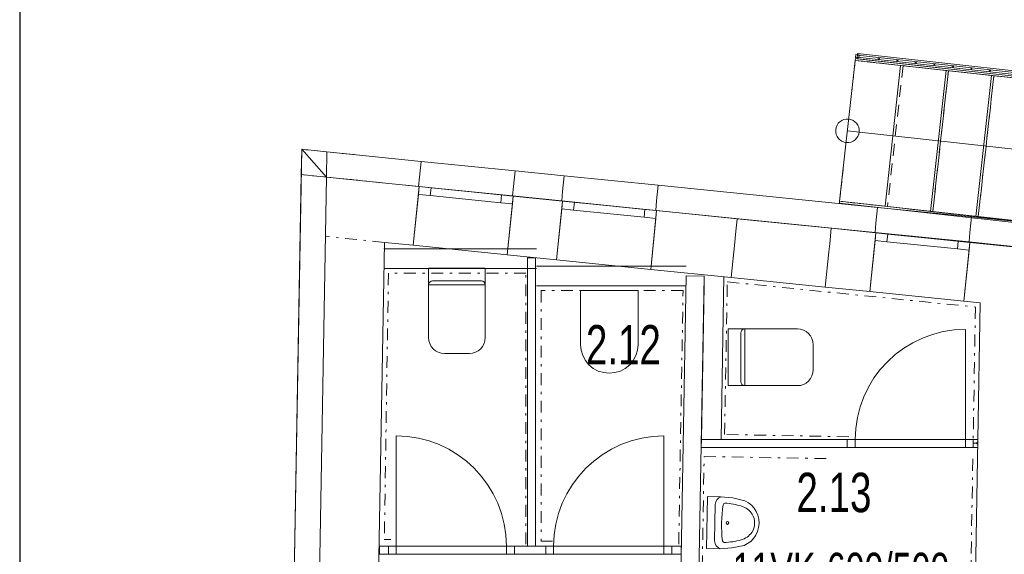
# Model space of a CAD drawing. Header units: millimetres. Extents: x 28262 to 240133, y -152087 to 56534.
# Tile 65 of 107: x 140325 to 146578, y -28456 to -25062. Entities that reach past the tile are written whole.
import ezdxf

# ---------------------------------------------------------------- set-up
doc = ezdxf.new("R2010")
doc.units = ezdxf.units.MM
doc.header["$MEASUREMENT"] = 0
for name, pattern in [('Čerchovaná S', [175, 75, -42.5, 15, -42.5]), ('čárkovaná 3', [75, 50, -25]), ('Čárkovaná S', [125, 75, -50])]:
    doc.linetypes.add(name, pattern=pattern)
for name, color, linetype, lineweight in [('--písmo', 7, 'Continuous', 25), ('--TOPEN_POPIS', 7, 'Continuous', 25), ('2D prvky - obecné', 7, 'Continuous', 9), ('Konstrukce - nosné', 7, 'Continuous', 9), ('Kresby a obrázky', 7, 'Continuous', 9), ('Nové_0', 7, 'Continuous', 9), ('Nové_Interiér - nábytek', 9, 'Continuous', 9), ('Nové_Interiér - schodiště', 7, 'Continuous', 9), ('Nové_Konstrukce - nosné', 7, 'Continuous', 9), ('Nové_Kresby a obrázky', 9, 'Continuous', 9), ('Nové_Otvory – Dveře', 7, 'Continuous', 9), ('Nové_Otvory – Okna', 7, 'Continuous', 9), ('Nové_Výplně – Řezové', 7, 'Continuous', 9)]:
    doc.layers.add(name, color=color, linetype=linetype, lineweight=lineweight)
doc.layers.add('NonPlottable_0', color=7, linetype='Continuous', lineweight=13, plot=False)
doc.styles.add('styl1', font='arial.ttf', dxfattribs={"width": 0.7, "height": 250})
doc.styles.add('styl5', font='arial.ttf', dxfattribs={"width": 0.7, "height": 220})

msp = doc.modelspace()

# ---------------------------------------------------------------- linework, layer by layer
at = {"layer": '--písmo'}
msp.add_line((140325.3, -15142.8), (140325.3, -44842.8), dxfattribs=at)
at = {"layer": '2D prvky - obecné', "linetype": 'Čerchovaná S'}
for p, q in [((142647.3, -26099.4), (142272.9, -26061.5)), ((142640.8, -26475.7), (142266.4, -26437.8))]:
    msp.add_line(p, q, dxfattribs=at)
at = {"layer": 'Konstrukce - nosné', "linetype": 'Continuous'}
for p, q in [((142272.9, -26061.5), (142228.1, -28630.3)), ((142272.9, -26061.5), (142647.3, -26099.4)), ((142862.6, -26121.2), (142647.3, -26099.4)), ((143772.8, -26213.5), (143459.5, -26181.7)), ((144881.8, -26325.8), (144369.8, -26273.9)), ((144881.8, -26325.8), (144871.7, -26425.3)), ((144871.7, -26425.3), (144866.7, -26475)), ((145478.8, -26386.3), (145468.7, -26485.8)), ((145762.3, -26415), (145478.8, -26386.3)), ((142603.1, -28636.8), (142640.8, -26475.7)), ((142640.8, -26475.7), (142824.8, -26494.3)), ((144866.7, -26475), (144844, -26698.9)), ((145468.7, -26485.8), (145463.6, -26535.5)), ((146762.4, -26516.3), (146359.3, -26475.5)), ((143421.7, -26554.8), (143735, -26586.5)), ((145463.6, -26535.5), (145441, -26759.4)), ((144332, -26647), (144844, -26698.9)), ((145441, -26759.4), (145724.5, -26788.1)), ((146321.5, -26848.6), (146424.5, -26859)), ((146424.5, -26859), (146352.2, -31008.2))]:
    msp.add_line(p, q, dxfattribs=at)
at = {"layer": 'Kresby a obrázky', "linetype": 'Čerchovaná S'}
for p, q in [((142448.7, -25918.4), (142129.2, -25886.3)), ((142432.7, -26077.6), (142113.2, -26045.5))]:
    msp.add_line(p, q, dxfattribs=at)
at = {"layer": 'NonPlottable_0'}
for p, q in [((142116, -25884.9), (142113.2, -26045.5)), ((142116, -25884.9), (142272.9, -26061.6)), ((142275.7, -25901), (142116, -25884.9)), ((142272.9, -26061.6), (142116, -25884.9)), ((142272.9, -26061.6), (142275.7, -25901)), ((142275.7, -25901), (142272.9, -26061.6)), ((142874.4, -25961.4), (142275.7, -25901)), ((142864.4, -26060.9), (142874.4, -25961.4)), ((142113.2, -26045.5), (142065.6, -28777.5)), ((142272.9, -26061.6), (142113.2, -26045.5)), ((142113.2, -26045.5), (142272.9, -26061.6)), ((142225.5, -28780.2), (142272.9, -26061.6)), ((142272.9, -26061.6), (142858.3, -26120.6)), ((142858.3, -26120.6), (142864.4, -26060.9)), ((143471.4, -26021.7), (143461.3, -26121.2)), ((143782.9, -26053.1), (143471.4, -26021.7)), ((143772.9, -26152.6), (143782.9, -26053.1)), ((143461.3, -26121.2), (143455.3, -26180.9)), ((144379.9, -26113.3), (144369.9, -26212.8)), ((145772.5, -26253.8), (144379.9, -26113.3)), ((143455.3, -26180.9), (143766.9, -26212.3)), ((143766.9, -26212.3), (143772.9, -26152.6)), ((144369.9, -26212.8), (144363.9, -26272.5)), ((145762.5, -26353.3), (145772.5, -26253.8)), ((144363.9, -26272.5), (145756.5, -26413)), ((146369.5, -26314.1), (146359.5, -26413.6)), ((148217.3, -26500.5), (146369.5, -26314.1)), ((145756.5, -26413), (145762.5, -26353.3)), ((146359.5, -26413.6), (146353.5, -26473.3)), ((146353.5, -26473.3), (148201.3, -26659.7)), ((143550.4, -26573.6), (143550.4, -28404.6)), ((143600.4, -26573.6), (143550.4, -26573.6)), ((143600.4, -28404.6), (143600.4, -26573.6)), ((144557, -26689.1), (144501.6, -29834.1)), ((144671.9, -26691.1), (144557, -26689.1)), ((144616.6, -29836.1), (144671.9, -26691.1)), ((144653.7, -27728), (144652.8, -27778)), ((145580.4, -27728), (144653.7, -27728)), ((145580.4, -27778), (145580.4, -27728)), ((146380.4, -27728), (146380.4, -27778)), ((146409.4, -27728), (146380.4, -27728)), ((146408.5, -27778), (146409.4, -27728)), ((144652.8, -27778), (145580.4, -27778)), ((146380.4, -27778), (146408.5, -27778)), ((142666.3, -28404.6), (142610, -28404.6)), ((142610, -28404.6), (142610, -28454.6)), ((142666.3, -28454.6), (142666.3, -28404.6)), ((143665.9, -28404.6), (143466.3, -28404.6)), ((143466.3, -28404.6), (143466.3, -28454.6)), ((143550.4, -28404.6), (143600.4, -28404.6)), ((143665.9, -28454.6), (143665.9, -28404.6)), ((144525.6, -28404.6), (144465.9, -28404.6)), ((144465.9, -28404.6), (144465.9, -28454.6)), ((144525.6, -28454.6), (144525.6, -28404.6)), ((142610, -28454.6), (142666.3, -28454.6)), ((143466.3, -28454.6), (143665.9, -28454.6)), ((144465.9, -28454.6), (144525.6, -28454.6))]:
    msp.add_line(p, q, dxfattribs=at)
at = {"layer": 'Nové_0', "linetype": 'Continuous'}
for p, q in [((145635.3, -25283.1), (145633.1, -25303)), ((145633.1, -25303), (145653, -25305.2)), ((145655.1, -25285.3), (145635.3, -25283.1)), ((145646, -25276.8), (145642.2, -25311.5)), ((145642.2, -25311.5), (147912.4, -25561.1)), ((145644.8, -25288.2), (145643.5, -25300.1)), ((145644.8, -25288.2), (145643.5, -25300.1)), ((145643.5, -25300.1), (147913.7, -25549.7)), ((145643.5, -25300.1), (147913.7, -25549.7)), ((147915, -25537.8), (145644.8, -25288.2)), ((147915, -25537.8), (145644.8, -25288.2)), ((147916.2, -25526.3), (145646, -25276.8)), ((145653, -25305.2), (145655.1, -25285.3)), ((145775.4, -25308.6), (145787.3, -25309.9)), ((145780.7, -25315.2), (145782, -25303.3)), ((145898.1, -25328.1), (145899.4, -25316.2)), ((145892.8, -25321.5), (145904.7, -25322.8)), ((146010.2, -25334.4), (146022.1, -25335.7)), ((146015.5, -25341), (146016.8, -25329.1)), ((146127.6, -25347.3), (146139.5, -25348.6)), ((146132.9, -25353.9), (146134.2, -25342)), ((146245, -25360.2), (146256.9, -25361.5)), ((146250.3, -25366.8), (146251.6, -25354.9)), ((146362.4, -25373.1), (146374.3, -25374.4)), ((146367.7, -25379.7), (146369, -25367.8)), ((146485.1, -25392.6), (146486.4, -25380.7)), ((146479.8, -25386), (146491.7, -25387.3))]:
    msp.add_line(p, q, dxfattribs=at)
at = {"layer": 'Nové_Interiér - nábytek', "linetype": 'Continuous'}
for p, q in [((142921.9, -27080.2), (142921.9, -26640.2)), ((142921.9, -26640.2), (143281.9, -26640.2)), ((143281.9, -26640.2), (143281.9, -27080.2)), ((143281.9, -26745.2), (142921.9, -26745.2)), ((142946.9, -26720.2), (143101.9, -26720.2)), ((143101.9, -26720.2), (143256.9, -26720.2)), ((143887, -26781.6), (144252, -26781.6)), ((143887, -27124.1), (143887, -26781.6)), ((144252, -26781.6), (144252, -27124.1)), ((144823.9, -27385.2), (144823.9, -27025.2)), ((144823.9, -27025.2), (145263.9, -27025.2)), ((144903.9, -27205.2), (144903.9, -27050.2)), ((144928.9, -27025.2), (144928.9, -27385.2)), ((145263.9, -27025.2), (145283.4, -27027.1)), ((145283.4, -27027.1), (145302.2, -27032.8)), ((145302.2, -27032.8), (145319.5, -27042.1)), ((145319.5, -27042.1), (145334.6, -27054.5)), ((145334.6, -27054.5), (145347.1, -27069.6)), ((145347.1, -27069.6), (145356.3, -27086.9)), ((142923.8, -27099.7), (142921.9, -27080.2)), ((142929.5, -27118.4), (142923.8, -27099.7)), ((142938.7, -27135.7), (142929.5, -27118.4)), ((143274.3, -27118.4), (143265, -27135.7)), ((143280, -27099.7), (143274.3, -27118.4)), ((143281.9, -27080.2), (143280, -27099.7)), ((143890.4, -27159.1), (143887, -27124.1)), ((144252, -27124.1), (144248.5, -27159.1)), ((145356.3, -27086.9), (145362, -27105.7)), ((145362, -27105.7), (145363.9, -27125.2)), ((145363.9, -27125.2), (145363.9, -27285.2)), ((142951.2, -27150.9), (142938.7, -27135.7)), ((142966.3, -27163.3), (142951.2, -27150.9)), ((142983.6, -27172.6), (142966.3, -27163.3)), ((143002.4, -27178.2), (142983.6, -27172.6)), ((143021.9, -27180.2), (143002.4, -27178.2)), ((143181.9, -27180.2), (143021.9, -27180.2)), ((143201.4, -27178.2), (143181.9, -27180.2)), ((143220.1, -27172.6), (143201.4, -27178.2)), ((143237.4, -27163.3), (143220.1, -27172.6)), ((143252.6, -27150.9), (143237.4, -27163.3)), ((143265, -27135.7), (143252.6, -27150.9)), ((143900.8, -27193.4), (143890.4, -27159.1)), ((143917.6, -27225), (143900.8, -27193.4)), ((144238.2, -27193.4), (144221.4, -27225)), ((144248.5, -27159.1), (144238.2, -27193.4)), ((143940.3, -27252.6), (143917.6, -27225)), ((143967.9, -27275.4), (143940.3, -27252.6)), ((144198.7, -27252.6), (144171.1, -27275.4)), ((144221.4, -27225), (144198.7, -27252.6)), ((144903.9, -27360.2), (144903.9, -27205.2)), ((143999.4, -27292.3), (143967.9, -27275.4)), ((144033.6, -27302.7), (143999.4, -27292.3)), ((144069.5, -27306.6), (144033.6, -27302.7)), ((144105.4, -27302.7), (144069.5, -27306.6)), ((144139.6, -27292.3), (144105.4, -27302.7)), ((144171.1, -27275.4), (144139.6, -27292.3)), ((145362, -27304.7), (145356.3, -27323.5)), ((145363.9, -27285.2), (145362, -27304.7)), ((145283.4, -27383.3), (145263.9, -27385.2)), ((145302.2, -27377.6), (145283.4, -27383.3)), ((145319.5, -27368.4), (145302.2, -27377.6)), ((145334.6, -27355.9), (145319.5, -27368.4)), ((145347.1, -27340.8), (145334.6, -27355.9)), ((145356.3, -27323.5), (145347.1, -27340.8)), ((145263.9, -27385.2), (144823.9, -27385.2)), ((144687.2, -28418.7), (144693, -28088.7)), ((144693, -28088.7), (144776, -28090.2)), ((144776, -28090.2), (144854, -28097.6)), ((144854, -28097.6), (144930.3, -28116.8)), ((144930.3, -28116.8), (144952.3, -28128.2)), ((144952.3, -28128.2), (144972, -28143.6)), ((144738.2, -28369.5), (144742.2, -28139.6)), ((144972, -28143.6), (144989, -28162.4)), ((144989, -28162.4), (145002.6, -28184.1)), ((145002.6, -28184.1), (145012.5, -28208)), ((145012.5, -28208), (145018.4, -28233.4)), ((145020, -28259.5), (145017.4, -28285.5)), ((145018.4, -28233.4), (145020, -28259.5)), ((145010.7, -28310.7), (144999.9, -28334.3)), ((145017.4, -28285.5), (145010.7, -28310.7)), ((144968, -28373.7), (144947.7, -28388.3)), ((144985.6, -28355.5), (144968, -28373.7)), ((144999.9, -28334.3), (144985.6, -28355.5)), ((144770.1, -28420.1), (144687.2, -28418.7)), ((144848.4, -28415.5), (144770.1, -28420.1)), ((144925.4, -28398.9), (144848.4, -28415.5)), ((144947.7, -28388.3), (144925.4, -28398.9))]:
    msp.add_line(p, q, dxfattribs=at)
for centre, start, end in [((142946.9, -26745.2), 90, 180), ((143256.9, -26745.2), 0, 90), ((144928.9, -27050.2), 90, 180), ((144928.9, -27360.2), 180, 270)]:
    msp.add_arc(centre, 25, start, end, dxfattribs=at)
for centre, major_axis, start_param, end_param in [((144790, -28140.5), (0.9, 51.3), 0.221788, 1.570796), ((144803.9, -28143.8), (0.2, 13.3), 0.085797, 1.387931), ((144765.8, -28695), (10, 565.8), 6.025138, 6.231302), ((145532.9, -28268.5), (14.2, 805.9), 1.428537, 1.713056), ((144870.8, -28286.5), (2.5, 142.3), 5.375998, 6.001918), ((144892.6, -28257.3), (1.9, 106.5), 4.135515, 5.289263), ((144871.8, -28227.3), (2.5, 142.3), 3.42286, 4.04878), ((144785.9, -28370.4), (0.9, 51.3), 1.570796, 2.919805), ((144800, -28367.5), (0.2, 13.3), 1.753661, 3.055796), ((144781.3, -27815.3), (10, 565.8), 3.193476, 3.39964)]:
    msp.add_ellipse(centre, major_axis=major_axis, ratio=0.93164, start_param=start_param, end_param=end_param, dxfattribs=at)
msp.add_ellipse((144819.1, -28256.4), major_axis=(0.16, 9.26), ratio=0.93164, dxfattribs=at)
at = {"layer": 'Nové_Interiér - schodiště', "linetype": 'Continuous'}
for p, q in [((145631.2, -25320.3), (145532, -26214.8)), ((145632.5, -25308.3), (145631.2, -25320.3)), ((145631.2, -25320.3), (148225.3, -25607.9)), ((145919.4, -25352.2), (145631.2, -25320.3)), ((148226.6, -25596), (145632.5, -25308.3)), ((145820.2, -26246.8), (145919.4, -25352.2)), ((145919.4, -25352.2), (145820.2, -26246.8)), ((146207.6, -25384.2), (145919.4, -25352.2)), ((146108.4, -26278.7), (146207.6, -25384.2)), ((146207.6, -25384.2), (146108.4, -26278.7)), ((146495.9, -25416.1), (146207.6, -25384.2)), ((146396.7, -26310.7), (146495.9, -25416.1)), ((146495.9, -25416.1), (146396.7, -26310.7)), ((146784.1, -25448.1), (146495.9, -25416.1)), ((145581.6, -25767.5), (145869.8, -25799.5)), ((145869.8, -25799.5), (147887.4, -26023.2)), ((145532, -26214.8), (145530.7, -26226.7)), ((145530.7, -26226.7), (148124.8, -26514.3)), ((148126.1, -26502.4), (145532, -26214.8)), ((145532, -26214.8), (145820.2, -26246.8)), ((145820.2, -26246.8), (146108.4, -26278.7)), ((146108.4, -26278.7), (146396.7, -26310.7)), ((146396.7, -26310.7), (146684.9, -26342.6))]:
    msp.add_line(p, q, dxfattribs=at)
at = {"layer": 'Nové_Interiér - schodiště', "linetype": 'Čárkovaná S'}
for p, q in [((145934.5, -25353.9), (145835.3, -26248.4)), ((146222.7, -25385.9), (145934.5, -25353.9)), ((146123.5, -26280.4), (146222.7, -25385.9)), ((146222.7, -25385.9), (146123.5, -26280.4)), ((146511, -25417.8), (146222.7, -25385.9)), ((146411.8, -26312.3), (146511, -25417.8)), ((146511, -25417.8), (146411.8, -26312.3)), ((146799.2, -25449.8), (146511, -25417.8)), ((145835.3, -26248.4), (146123.5, -26280.4)), ((146123.5, -26280.4), (146411.8, -26312.3)), ((146411.8, -26312.3), (146700, -26344.3))]:
    msp.add_line(p, q, dxfattribs=at)
at = {"layer": 'Nové_Interiér - schodiště', "linetype": 'Continuous'}
for start, end in [(84.68203, 264.68203), (264.68203, 84.68203)]:
    msp.add_arc((145581.6, -25767.5), 75, start, end, dxfattribs=at)
at = {"layer": 'Nové_Konstrukce - nosné', "linetype": 'čárkovaná 3'}
for p, q in [((145609.1, -25519.1), (145631.2, -25320.3)), ((145631.2, -25320.3), (145879.6, -25347.8)), ((145532, -26214.8), (145554, -26016)), ((145780.5, -26242.3), (145532, -26214.8))]:
    msp.add_line(p, q, dxfattribs=at)
at = {"layer": 'Nové_Konstrukce - nosné', "linetype": 'Continuous'}
for p, q in [((142116, -25884.9), (142065.6, -28777.5)), ((142116, -25884.9), (142275.7, -25901)), ((142874.4, -25961.4), (142275.7, -25901)), ((142864.4, -26060.9), (142874.4, -25961.4)), ((142225.5, -28780.2), (142272.9, -26061.6)), ((142272.9, -26061.6), (142858.3, -26120.6)), ((142864.4, -26060.9), (142858.3, -26120.6)), ((143461.3, -26121.2), (143471.4, -26021.7)), ((143782.9, -26053.1), (143471.4, -26021.7)), ((143772.9, -26152.6), (143782.9, -26053.1)), ((142862.6, -26121.2), (142824.8, -26494.3)), ((143461.3, -26121.2), (143455.3, -26180.9)), ((144369.9, -26212.8), (144379.9, -26113.3)), ((145772.5, -26253.8), (144379.9, -26113.3)), ((143421.7, -26554.8), (143459.5, -26181.7)), ((143455.3, -26180.9), (143766.9, -26212.3)), ((143772.9, -26152.6), (143766.9, -26212.3)), ((143772.8, -26213.5), (143735, -26586.5)), ((144369.9, -26212.8), (144363.9, -26272.5)), ((145762.5, -26353.3), (145772.5, -26253.8)), ((144332, -26647), (144369.8, -26273.9)), ((144363.9, -26272.5), (145756.5, -26413)), ((146359.5, -26413.6), (146369.5, -26314.1)), ((148217.3, -26500.5), (146369.5, -26314.1)), ((145478.8, -26386.3), (144881.8, -26325.8)), ((145762.5, -26353.3), (145756.5, -26413)), ((145762.3, -26415), (145724.5, -26788.1)), ((146359.5, -26413.6), (146353.5, -26473.3)), ((146321.5, -26848.6), (146359.3, -26475.5)), ((146353.5, -26473.3), (148201.3, -26659.7)), ((143607.4, -26517.2), (142637.5, -26517.2)), ((143550.4, -26573.6), (143550.4, -28404.6)), ((143600.4, -28404.6), (143600.4, -26573.6)), ((144558.1, -26626.6), (143607.4, -26626.6)), ((142637.5, -26642.2), (143607.4, -26642.2)), ((144557, -26689.1), (144501.6, -29834.1)), ((144620.7, -29603), (144671.9, -26691.1)), ((144778.7, -27725.2), (144796.9, -26693.3)), ((143607.4, -26751.6), (144555.9, -26751.6)), ((144670.9, -26751.6), (144653.8, -27723)), ((144844, -26698.9), (145441, -26759.4)), ((145580.4, -27728), (144653.7, -27728)), ((145580.4, -27728), (145580.4, -27778)), ((146380.4, -27728), (146380.4, -27778)), ((146409.4, -27728), (146380.4, -27728)), ((144652.8, -27778), (145580.4, -27778)), ((146380.4, -27778), (146408.5, -27778)), ((142666.3, -28404.6), (142610, -28404.6)), ((142666.3, -28404.6), (142666.3, -28454.6)), ((143466.3, -28404.6), (143466.3, -28454.6)), ((143550.4, -28404.6), (143466.3, -28404.6)), ((143665.9, -28404.6), (143600.4, -28404.6)), ((143665.9, -28454.6), (143665.9, -28404.6)), ((144465.9, -28454.6), (144465.9, -28404.6)), ((144525.6, -28404.6), (144465.9, -28404.6)), ((142610, -28454.6), (142666.3, -28454.6)), ((143466.3, -28454.6), (143665.9, -28454.6)), ((144465.9, -28454.6), (144525.6, -28454.6))]:
    msp.add_line(p, q, dxfattribs=at)
at = {"layer": 'Nové_Kresby a obrázky', "linetype": 'Čerchovaná S'}
for p, q in [((142667, -26672.2), (142640.5, -28362.1)), ((143539.9, -26672.2), (142667, -26672.2)), ((143539.9, -28392.1), (143539.9, -26672.2)), ((144801.6, -27695.6), (144818.7, -26726.5)), ((144818.7, -26726.5), (146394.1, -26886.1)), ((144537.8, -26781.6), (143637.3, -26781.6)), ((143637.3, -26781.6), (143637.3, -28373.1)), ((144509.9, -28391.1), (144537.8, -26781.6)), ((146394.1, -26886.1), (146379.3, -27753.4)), ((145589.6, -27709.4), (144801.6, -27695.6)), ((144640.7, -29588.2), (144671.6, -27835)), ((144671.6, -27835), (145470.8, -27849)), ((146345.4, -29675.4), (146377.9, -27843.5)), ((142640.5, -28362.1), (142682.9, -28362.1)), ((143637.3, -28373.1), (143709.3, -28373.1))]:
    msp.add_line(p, q, dxfattribs=at)
at = {"layer": 'Nové_Otvory – Dveře', "linetype": 'Continuous'}
for p, q in [((146330.4, -27728), (146330.4, -27028)), ((142716.3, -28404.6), (142716.3, -27704.6)), ((144415.9, -28404.6), (144415.9, -27704.6)), ((145580.4, -27728), (146380.4, -27728)), ((145630.4, -27728), (145580.4, -27728)), ((145580.4, -27728), (145580.4, -27778)), ((145580.4, -27728), (145580.4, -27778)), ((145580.4, -27728), (145580.4, -27778)), ((145630.4, -27778), (145630.4, -27728)), ((146380.4, -27728), (146330.4, -27728)), ((146330.4, -27728), (146330.4, -27778)), ((146380.4, -27778), (146380.4, -27728)), ((146380.4, -27728), (146380.4, -27778)), ((146380.4, -27728), (146380.4, -27778)), ((145580.4, -27778), (146380.4, -27778)), ((145580.4, -27778), (145630.4, -27778)), ((146330.4, -27778), (146380.4, -27778)), ((143466.3, -28404.6), (142666.3, -28404.6)), ((142666.3, -28404.6), (142716.3, -28404.6)), ((142666.3, -28454.6), (142666.3, -28404.6)), ((142666.3, -28404.6), (142666.3, -28454.6)), ((142666.3, -28404.6), (142666.3, -28454.6)), ((142716.3, -28404.6), (142716.3, -28454.6)), ((143416.3, -28454.6), (143416.3, -28404.6)), ((143416.3, -28404.6), (143466.3, -28404.6)), ((143466.3, -28404.6), (143466.3, -28454.6)), ((143466.3, -28404.6), (143466.3, -28454.6)), ((143466.3, -28404.6), (143466.3, -28454.6)), ((143665.9, -28404.6), (144465.9, -28404.6)), ((143715.9, -28404.6), (143665.9, -28404.6)), ((143665.9, -28404.6), (143665.9, -28454.6)), ((143665.9, -28454.6), (143665.9, -28404.6)), ((143665.9, -28454.6), (143665.9, -28404.6)), ((143715.9, -28454.6), (143715.9, -28404.6)), ((144465.9, -28404.6), (144415.9, -28404.6)), ((144415.9, -28404.6), (144415.9, -28454.6)), ((144465.9, -28454.6), (144465.9, -28404.6)), ((144465.9, -28454.6), (144465.9, -28404.6)), ((144465.9, -28454.6), (144465.9, -28404.6)), ((143466.3, -28454.6), (142666.3, -28454.6)), ((142716.3, -28454.6), (142666.3, -28454.6)), ((143466.3, -28454.6), (143416.3, -28454.6)), ((143665.9, -28454.6), (144465.9, -28454.6)), ((143665.9, -28454.6), (143715.9, -28454.6)), ((144415.9, -28454.6), (144465.9, -28454.6))]:
    msp.add_line(p, q, dxfattribs=at)
for centre, start, end in [((146330.4, -27728), 90, 180), ((142716.3, -28404.6), 0, 90), ((144415.9, -28404.6), 90, 180)]:
    msp.add_arc(centre, 700, start, end, dxfattribs=at)
at = {"layer": 'Nové_Otvory – Okna', "linetype": 'Continuous'}
for p, q in [((142864.4, -26060.9), (142874.4, -25961.4)), ((143471.4, -26021.7), (142874.4, -25961.4)), ((142864.4, -26060.9), (142858.3, -26120.6)), ((143461.3, -26121.2), (143471.4, -26021.7)), ((143772.9, -26152.6), (143782.9, -26053.1)), ((144379.9, -26113.3), (143782.9, -26053.1)), ((142862.6, -26121.2), (142857.5, -26171)), ((142862.6, -26121.2), (142857.5, -26171)), ((143455.3, -26180.9), (142858.3, -26120.6)), ((143459.5, -26181.7), (142862.6, -26121.2)), ((142862.6, -26121.2), (142937.2, -26128.8)), ((142937.2, -26128.8), (142932.2, -26178.5)), ((142937.2, -26128.8), (143384.9, -26174.2)), ((143461.3, -26121.2), (143455.3, -26180.9)), ((144369.9, -26212.8), (144379.9, -26113.3)), ((142857.5, -26171), (142824.8, -26494.3)), ((142932.2, -26178.5), (142857.5, -26171)), ((143379.9, -26223.9), (142932.2, -26178.5)), ((143379.9, -26223.9), (143384.9, -26174.2)), ((143384.9, -26174.2), (143459.5, -26181.7)), ((143459.5, -26181.7), (143454.5, -26231.5)), ((143459.5, -26181.7), (143454.5, -26231.5)), ((143772.9, -26152.6), (143766.9, -26212.3)), ((143454.5, -26231.5), (143379.9, -26223.9)), ((143454.5, -26231.5), (143421.7, -26554.8)), ((144363.9, -26272.5), (143766.9, -26212.3)), ((143772.8, -26213.5), (143767.8, -26263.2)), ((143772.8, -26213.5), (143767.8, -26263.2)), ((144369.8, -26273.9), (143772.8, -26213.5)), ((143772.8, -26213.5), (143847.4, -26221)), ((143847.4, -26221), (143842.4, -26270.8)), ((143847.4, -26221), (144295.2, -26266.4)), ((144369.9, -26212.8), (144363.9, -26272.5)), ((145762.5, -26353.3), (145772.5, -26253.8)), ((146369.5, -26314.1), (145772.5, -26253.8)), ((143767.8, -26263.2), (143735, -26586.5)), ((143842.4, -26270.8), (143767.8, -26263.2)), ((144290.1, -26316.1), (143842.4, -26270.8)), ((144290.1, -26316.1), (144295.2, -26266.4)), ((144364.7, -26323.7), (144290.1, -26316.1)), ((144295.2, -26266.4), (144369.8, -26273.9)), ((144369.8, -26273.9), (144364.7, -26323.7)), ((144369.8, -26273.9), (144364.7, -26323.7)), ((146359.5, -26413.6), (146369.5, -26314.1)), ((144364.7, -26323.7), (144332, -26647)), ((145762.5, -26353.3), (145756.5, -26413)), ((146353.5, -26473.3), (145756.5, -26413)), ((145762.3, -26415), (145757.3, -26464.7)), ((145762.3, -26415), (145757.3, -26464.7)), ((146359.3, -26475.5), (145762.3, -26415)), ((145762.3, -26415), (145837, -26422.6)), ((145837, -26422.6), (145831.9, -26472.3)), ((145837, -26422.6), (146284.7, -26467.9)), ((146359.5, -26413.6), (146353.5, -26473.3)), ((143421.7, -26554.8), (142824.8, -26494.3)), ((145757.3, -26464.7), (145724.5, -26788.1)), ((145831.9, -26472.3), (145757.3, -26464.7)), ((146279.6, -26517.7), (145831.9, -26472.3)), ((146279.6, -26517.7), (146284.7, -26467.9)), ((146284.7, -26467.9), (146359.3, -26475.5)), ((146359.3, -26475.5), (146354.2, -26525.2)), ((146359.3, -26475.5), (146354.2, -26525.2)), ((146354.2, -26525.2), (146279.6, -26517.7)), ((146354.2, -26525.2), (146321.5, -26848.6)), ((144332, -26647), (143735, -26586.5)), ((146321.5, -26848.6), (145724.5, -26788.1))]:
    msp.add_line(p, q, dxfattribs=at)
at = {"layer": 'Nové_Výplně – Řezové', "linetype": 'Continuous'}
for p, q in [((146380.4, -27750.4), (146409, -27750.4)), ((146401.5, -27750.4), (146409.1, -27742.8)), ((146401.5, -27750.4), (146408.8, -27757.8))]:
    msp.add_line(p, q, dxfattribs=at)

# ---------------------------------------------------------------- texts
at = {"layer": '--písmo', "style": 'styl1', "width": 0.7}
for s, p in [('2.12', (143921.1, -27250.7)), ('2.13', (145258, -28188.2))]:
    msp.add_text(s, height=250, dxfattribs=at).set_placement(p)
at = {"layer": '--TOPEN_POPIS', "style": 'styl5', "width": 0.7}
msp.add_text('11VK-600/500', height=220, dxfattribs=at).set_placement((144852.4, -28665.9))

doc.saveas('drawing.dxf')
